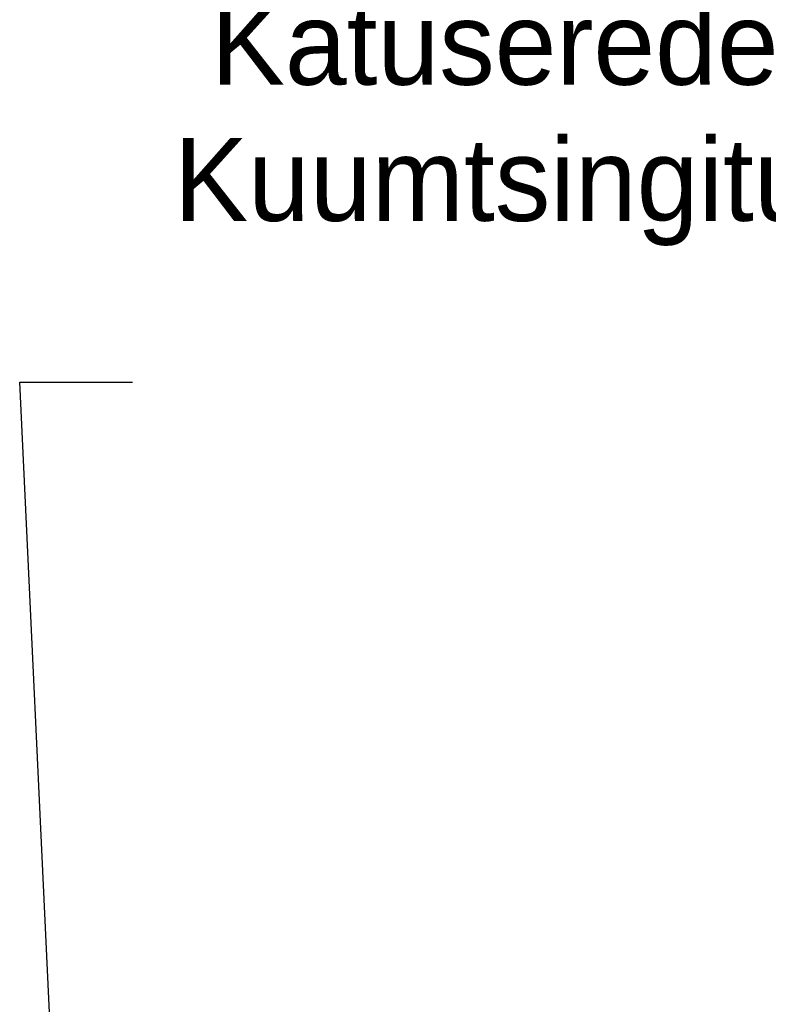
# Model space of a CAD drawing. Header units: millimetres. Extents: x 4132 to 65184, y -9092 to 15088.
# Tile 88 of 91: x 47309 to 49113, y 12203 to 14578. Entities that reach past the tile are written whole.
import ezdxf

# ---------------------------------------------------------------- set-up
doc = ezdxf.new("R2010")
doc.units = ezdxf.units.MM
doc.header["$MEASUREMENT"] = 0
doc.layers.add('AR_tähis', color=7, linetype='Continuous')
doc.styles.add('GENERATED_STYLE_1', font='txt')
doc.dimstyles.new('GENERATED_STYLE__1', dxfattribs={"dimtxt": 0.18, "dimasz": 91.2, "dimexe": 0.18, "dimexo": 0.0625, "dimgap": 0.09, "dimtad": 0, "dimtih": 1, "dimtoh": 1, "dimdec": 4, "dimzin": 0, "dimdsep": 46, "dimcen": 0.09, "dimadec": 0, "dimazin": 0, "dimtfac": 1, "dimtdec": 4, "dimtmove": 0, "dimatfit": 3, "dimldrblk": 'ARROWHEAD_11', "dimfxl": 0, "dimtolj": 1, "dimtzin": 0, "dimarcsym": 0})

# ---------------------------------------------------------------- blocks, each defined once
blk = doc.blocks.new('ARROWHEAD_11')
at = {"color": 0, "linetype": 'Continuous', "lineweight": 0}
blk.add_line((0, 0), (-1, 0), dxfattribs=at)
at = {"color": 0, "linetype": 'Continuous', "lineweight": 0, "const_width": 0.25, "flags": 128}
blk.add_lwpolyline([(-0.125, 0, 1), (0.125, 0, 1)], format="xyb", close=True, dxfattribs=at)

msp = doc.modelspace()

# ---------------------------------------------------------------- texts
at = {"layer": 'AR_tähis', "color": 174, "linetype": 'Continuous', "lineweight": 18, "insert": (52750.3, 13703.7), "char_height": 200, "width": 5169.495, "attachment_point": 9, "line_spacing_factor": 0.985273, "style": 'GENERATED_STYLE_1'}
msp.add_mtext('{\\fArial Narrow|b0|i0|c0|p34;\\W1.04403; }{\\A1;Katuseredel katuse eritasapindade vahel. }{\\fArial Narrow|b0|i0|c0|p34;\\W1.04403; }{\\A1;Kuumtsingitud ja pulbervärvitud RAL 9004 }{\\fArial Narrow|b0|i0|c0|p34;\\W1.04403; }{\\A1;(Signalschwarz)}', dxfattribs=at)

# ---------------------------------------------------------------- leaders
at = {"layer": 'AR_tähis', "color": 174, "linetype": 'Continuous', "lineweight": 18, "annotation_type": 0, "has_hookline": 1, "hookline_direction": 0, "text_width": 4253.1}
msp.add_leader([(47390.5, 11975), (47308.8, 13703.7), (47580.7, 13703.7)], dimstyle='GENERATED_STYLE__1', dxfattribs=at)

doc.saveas('drawing.dxf')
